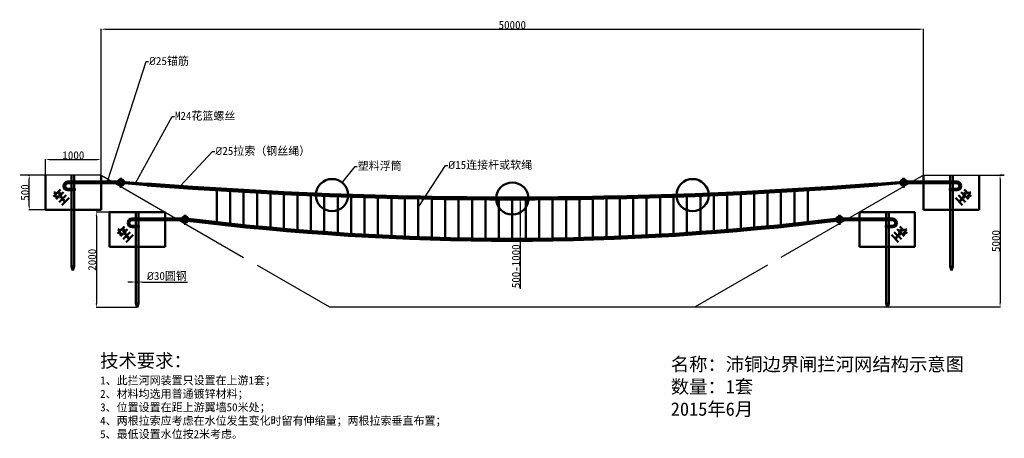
# Model space of a CAD drawing. Header units: millimetres. Extents: x 118 to 3783, y 414 to 1972.
import ezdxf
from ezdxf import colors
from ezdxf.entities.mleader import LeaderData, LeaderLine
from ezdxf.math import Vec2, Vec3

# ---------------------------------------------------------------- set-up
doc = ezdxf.new("R2010")
doc.units = ezdxf.units.MM
doc.dimstyles.new('ISO-25', dxfattribs={"dimtxt": 30, "dimasz": 15, "dimexe": 1.25, "dimexo": 0.625, "dimtad": 1, "dimdsep": 46, "dimtxsty": 'Standard', "dimcen": 2.5, "dimadec": 0, "dimazin": 0, "dimtfac": 1, "dimtmove": 0, "dimatfit": 3, "dimfxl": 1, "dimarcsym": 0})

# ---------------------------------------------------------------- blocks, each defined once
blk = doc.blocks.new('*D1')
at = {"color": 0, "lineweight": -2}
for p, q in [((534.8, 995.7), (519.8, 995.7)), ((549.8, 996.7), (549.8, 994.5)), ((549.8, 995.7), (559.8, 995.7)), ((559.8, 996.7), (559.8, 994.5)), ((574.8, 995.7), (742, 995.7))]:
    blk.add_line(p, q, dxfattribs=at)
at = {"color": 0}
for points in [[(534.8, 998.2), (534.8, 993.2), (549.8, 995.7)], [(574.8, 998.2), (574.8, 993.2), (559.8, 995.7)]]:
    blk.add_solid(points, dxfattribs=at)
at = {"layer": 'Defpoints', "color": 0}
for p in [(549.8, 997.3), (559.8, 997.3), (559.8, 995.7)]:
    blk.add_point(p, dxfattribs=at)
at = {"color": 0, "insert": (665.9, 1016.7), "char_height": 30, "attachment_point": 5}
blk.add_mtext('{\\fISOCPEUR|b0|i0|c0|p34;%%C\\fFangSong|b0|i0|c134|p49;30圆钢}', dxfattribs=at)
blk = doc.blocks.new('*D2')
at = {"color": 0, "lineweight": -2}
for p, q in [((149.9, 1393.8), (154.6, 1393.8)), ((153.4, 1279.2), (153.4, 1378.8)), ((213.6, 1264.2), (152.1, 1264.2))]:
    blk.add_line(p, q, dxfattribs=at)
at = {"color": 0}
for points in [[(150.9, 1378.8), (155.9, 1378.8), (153.4, 1393.8)], [(150.9, 1279.2), (155.9, 1279.2), (153.4, 1264.2)]]:
    blk.add_solid(points, dxfattribs=at)
at = {"layer": 'Defpoints', "color": 0}
for p in [(149.3, 1393.8), (153.4, 1393.8), (214.2, 1264.2)]:
    blk.add_point(p, dxfattribs=at)
at = {"color": 0, "insert": (137.7, 1329), "char_height": 30, "attachment_point": 5, "rotation": 90}
blk.add_mtext('500', dxfattribs=at)
blk = doc.blocks.new('*D3')
at = {"color": 0, "lineweight": -2}
for p, q in [((214.2, 1394.4), (214.2, 1453)), ((229.2, 1451.8), (406.2, 1451.8)), ((421.2, 1394.4), (421.2, 1453))]:
    blk.add_line(p, q, dxfattribs=at)
at = {"color": 0}
for points in [[(229.2, 1454.3), (229.2, 1449.3), (214.2, 1451.8)], [(406.2, 1454.3), (406.2, 1449.3), (421.2, 1451.8)]]:
    blk.add_solid(points, dxfattribs=at)
at = {"layer": 'Defpoints', "color": 0}
for p in [(421.2, 1451.8), (214.2, 1393.8), (421.2, 1393.8)]:
    blk.add_point(p, dxfattribs=at)
at = {"color": 0, "insert": (317.7, 1467.4), "char_height": 30, "attachment_point": 5}
blk.add_mtext('1000', dxfattribs=at)
blk = doc.blocks.new('*D4')
at = {"color": 0, "lineweight": -2}
for p, q in [((452.1, 1256.1), (402, 1256.1)), ((403.3, 1241.1), (403.3, 916.2)), ((554.1, 901.2), (402, 901.2))]:
    blk.add_line(p, q, dxfattribs=at)
at = {"color": 0}
for points in [[(400.8, 1241.1), (405.8, 1241.1), (403.3, 1256.1)], [(400.8, 916.2), (405.8, 916.2), (403.3, 901.2)]]:
    blk.add_solid(points, dxfattribs=at)
at = {"layer": 'Defpoints', "color": 0}
for p in [(452.8, 1256.1), (403.3, 901.2), (554.8, 901.2)]:
    blk.add_point(p, dxfattribs=at)
at = {"color": 0, "insert": (387.7, 1078.6), "char_height": 30, "attachment_point": 5, "rotation": 90}
blk.add_mtext('2000', dxfattribs=at)
blk = doc.blocks.new('*D6')
at = {"color": 0, "lineweight": -2}
for p, q in [((3782, 1393.8), (3765.7, 1393.8)), ((3766.9, 1378.8), (3766.9, 918.1)), ((2632.4, 903.1), (3768.2, 903.1))]:
    blk.add_line(p, q, dxfattribs=at)
at = {"color": 0}
for points in [[(3764.4, 1378.8), (3769.4, 1378.8), (3766.9, 1393.8)], [(3764.4, 918.1), (3769.4, 918.1), (3766.9, 903.1)]]:
    blk.add_solid(points, dxfattribs=at)
at = {"layer": 'Defpoints', "color": 0}
for p in [(3782.6, 1393.8), (2631.8, 903.1), (3766.9, 903.1)]:
    blk.add_point(p, dxfattribs=at)
at = {"color": 0, "insert": (3751.3, 1148.5), "char_height": 30, "attachment_point": 5, "rotation": 90}
blk.add_mtext('5000', dxfattribs=at)
blk = doc.blocks.new('*D7')
at = {"color": 0, "lineweight": -2}
for p, q in [((1952.5, 1306.6), (1982, 1306.6)), ((1980.8, 1291.6), (1980.8, 1168.1)), ((1950.7, 1153.1), (1982, 1153.1)), ((1980.8, 1153.1), (1980.8, 970.9))]:
    blk.add_line(p, q, dxfattribs=at)
at = {"color": 0}
for points in [[(1978.3, 1291.6), (1983.3, 1291.6), (1980.8, 1306.6)], [(1978.3, 1168.1), (1983.3, 1168.1), (1980.8, 1153.1)]]:
    blk.add_solid(points, dxfattribs=at)
at = {"layer": 'Defpoints', "color": 0}
for p in [(1951.9, 1306.6), (1950.1, 1153.1), (1980.8, 1153.1)]:
    blk.add_point(p, dxfattribs=at)
at = {"color": 0, "insert": (1965.1, 1054.5), "char_height": 30, "attachment_point": 5, "rotation": 90}
blk.add_mtext('500-1000', dxfattribs=at)

msp = doc.modelspace()

# ---------------------------------------------------------------- linework, layer by layer
at = {"color": 1}
for p, q in [((421.19, 1395.052), (421.19, 1938.157)), ((436.19, 1936.907), (3466.655, 1936.907)), ((3481.655, 1395.052), (3481.655, 1938.157))]:
    msp.add_line(p, q, dxfattribs=at)
for p, q in [((421.19, 1393.802), (120.195, 1393.802)), ((421.19, 1393.802), (951.422, 1087.673)), ((3481.655, 1393.802), (2951.422, 1087.673)), ((3481.655, 1393.802), (3782.65, 1393.802)), ((1001.422, 1058.805), (1271.038, 903.143)), ((2901.422, 1058.805), (2631.807, 903.143)), ((1271.038, 903.143), (2631.807, 903.143))]:
    msp.add_line(p, q)
at = {"lineweight": 50}
for p, q in [((214.196, 1264.188), (214.196, 1393.802)), ((311.196, 1393.802), (311.196, 1053.552)), ((321.196, 1393.802), (321.196, 1053.552)), ((421.19, 1393.802), (421.19, 1264.188)), ((3481.655, 1393.802), (3481.655, 1264.188)), ((3581.649, 1393.802), (3581.649, 1053.552)), ((3591.649, 1393.802), (3591.649, 1053.552)), ((3688.649, 1264.188), (3688.649, 1393.802)), ((297.475, 1369.604), (479.907, 1369.604)), ((297.475, 1366.604), (509.948, 1366.604)), ((297.475, 1363.604), (479.907, 1363.604)), ((494.749, 1364.61), (591.037, 1356.947)), ((494.907, 1383.302), (494.907, 1346.307)), ((495.066, 1368.598), (591.355, 1360.934)), ((3407.779, 1368.598), (3311.49, 1360.934)), ((3408.096, 1364.61), (3311.808, 1356.947)), ((3605.369, 1366.604), (3392.897, 1366.604)), ((3407.937, 1383.302), (3407.937, 1346.307)), ((3605.369, 1369.604), (3422.937, 1369.604)), ((3605.369, 1363.604), (3422.937, 1363.604)), ((269.868, 1340.777), (243.409, 1314.354)), ((249.308, 1331.524), (246.269, 1327.662)), ((246.269, 1327.662), (252.467, 1323.4)), ((252.467, 1323.4), (249.308, 1331.524)), ((280.467, 1330.163), (254.008, 1303.74)), ((263.151, 1326.768), (266.16, 1328.49)), ((264.389, 1322.15), (263.151, 1326.768)), ((267.265, 1320.489), (264.389, 1322.15)), ((291.066, 1319.549), (264.607, 1293.126)), ((266.16, 1328.49), (271.409, 1325.731)), ((271.409, 1325.731), (267.265, 1320.489)), ((297.475, 1343.316), (316.866, 1343.316)), ((297.475, 1340.316), (326.45, 1340.316)), ((297.475, 1337.316), (316.866, 1337.316)), ((316.866, 1337.316), (316.866, 1343.316)), ((851.422, 1340.801), (851.422, 1214.852)), ((901.422, 1337.76), (901.422, 1209.348)), ((951.422, 1334.861), (951.422, 1204.102)), ((1001.422, 1332.104), (1001.422, 1199.116)), ((1051.422, 1329.489), (1051.422, 1194.387)), ((1101.422, 1327.015), (1101.422, 1189.917)), ((1151.422, 1324.683), (1151.422, 1185.705)), ((1201.422, 1322.493), (1201.422, 1181.75)), ((1251.422, 1320.444), (1251.422, 1178.052)), ((2651.422, 1320.444), (2651.422, 1178.238)), ((2701.422, 1322.493), (2701.422, 1181.95)), ((2751.422, 1324.683), (2751.422, 1185.918)), ((2801.422, 1327.015), (2801.422, 1190.144)), ((2851.422, 1329.489), (2851.422, 1194.627)), ((2901.422, 1332.104), (2901.422, 1199.369)), ((2951.422, 1334.861), (2951.422, 1204.369)), ((3001.422, 1337.76), (3001.422, 1209.628)), ((3051.422, 1340.801), (3051.422, 1215.146)), ((3605.369, 1340.316), (3576.395, 1340.316)), ((3605.369, 1343.316), (3585.979, 1343.316)), ((3585.979, 1337.316), (3585.979, 1343.316)), ((3605.369, 1337.316), (3585.979, 1337.316)), ((3611.778, 1319.549), (3638.237, 1293.126)), ((3622.378, 1330.163), (3648.837, 1303.74)), ((3636.685, 1328.49), (3631.436, 1325.731)), ((3631.436, 1325.731), (3635.58, 1320.489)), ((3632.977, 1340.777), (3659.436, 1314.354)), ((3635.58, 1320.489), (3638.456, 1322.15)), ((3639.694, 1326.768), (3636.685, 1328.49)), ((3638.456, 1322.15), (3639.694, 1326.768)), ((3650.378, 1323.4), (3653.536, 1331.524)), ((3656.575, 1327.662), (3650.378, 1323.4)), ((3653.536, 1331.524), (3656.575, 1327.662)), ((269.475, 1313.868), (276.381, 1313.868)), ((270.998, 1308.485), (269.475, 1313.868)), ((276.381, 1313.868), (270.998, 1308.485)), ((301.666, 1308.936), (275.207, 1282.513)), ((1301.422, 1318.537), (1301.422, 1174.61)), ((1351.422, 1316.771), (1351.422, 1171.426)), ((1401.422, 1315.147), (1401.422, 1168.497)), ((1451.422, 1313.664), (1451.422, 1165.824)), ((1501.422, 1312.322), (1501.422, 1163.408)), ((1551.422, 1311.122), (1551.422, 1161.246)), ((1601.422, 1310.063), (1601.422, 1159.341)), ((1651.422, 1309.145), (1651.422, 1157.69)), ((1701.422, 1308.369), (1701.422, 1156.295)), ((1751.422, 1307.733), (1751.422, 1155.155)), ((1801.422, 1307.239), (1801.422, 1154.269)), ((1851.422, 1306.886), (1851.422, 1153.639)), ((1901.422, 1306.675), (1901.422, 1153.263)), ((1951.422, 1306.604), (1951.422, 1153.143)), ((1951.422, 1306.604), (1951.422, 1153.143)), ((2001.422, 1306.675), (2001.422, 1153.277)), ((2051.422, 1306.886), (2051.422, 1153.666)), ((2101.422, 1307.239), (2101.422, 1154.309)), ((2151.422, 1307.733), (2151.422, 1155.208)), ((2201.422, 1308.369), (2201.422, 1156.361)), ((2251.422, 1309.145), (2251.422, 1157.77)), ((2301.422, 1310.063), (2301.422, 1159.434)), ((2351.422, 1311.122), (2351.422, 1161.353)), ((2401.422, 1312.322), (2401.422, 1163.527)), ((2451.422, 1313.664), (2451.422, 1165.957)), ((2501.422, 1315.147), (2501.422, 1168.643)), ((2551.422, 1316.771), (2551.422, 1171.585)), ((2601.422, 1318.537), (2601.422, 1174.783)), ((3601.179, 1308.936), (3627.638, 1282.513)), ((3633.37, 1313.868), (3626.463, 1313.868)), ((3626.463, 1313.868), (3631.846, 1308.485)), ((3631.846, 1308.485), (3633.37, 1313.868)), ((421.19, 1264.188), (214.196, 1264.188)), ((452.763, 1126.451), (452.763, 1256.065)), ((452.763, 1256.065), (659.758, 1256.065)), ((549.763, 1256.065), (549.763, 915.815)), ((559.763, 1256.065), (559.763, 915.815)), ((659.758, 1256.065), (659.758, 1126.451)), ((3243.087, 1256.065), (3243.087, 1126.451)), ((3450.081, 1256.065), (3243.087, 1256.065)), ((3343.081, 1256.065), (3343.081, 915.815)), ((3353.081, 1256.065), (3353.081, 915.815)), ((3450.081, 1126.451), (3450.081, 1256.065)), ((3481.655, 1264.188), (3688.649, 1264.188)), ((536.043, 1231.867), (718.475, 1231.867)), ((536.043, 1228.867), (748.516, 1228.867)), ((536.043, 1225.867), (718.475, 1225.867)), ((733.475, 1245.565), (733.475, 1208.57)), ((3366.802, 1228.867), (3154.329, 1228.867)), ((3169.37, 1245.565), (3169.37, 1208.57)), ((3366.802, 1231.867), (3184.37, 1231.867)), ((3366.802, 1225.867), (3184.37, 1225.867)), ((508.435, 1203.04), (481.976, 1176.617)), ((487.876, 1193.787), (484.837, 1189.925)), ((484.837, 1189.925), (491.035, 1185.663)), ((491.035, 1185.663), (487.876, 1193.787)), ((519.035, 1192.426), (492.575, 1166.003)), ((501.719, 1189.031), (504.727, 1190.753)), ((502.956, 1184.413), (501.719, 1189.031)), ((505.832, 1182.752), (502.956, 1184.413)), ((529.634, 1181.812), (503.175, 1155.389)), ((504.727, 1190.753), (509.976, 1187.994)), ((509.976, 1187.994), (505.832, 1182.752)), ((508.043, 1176.131), (514.949, 1176.131)), ((509.566, 1170.748), (508.043, 1176.131)), ((514.949, 1176.131), (509.566, 1170.748)), ((536.043, 1205.579), (555.434, 1205.579)), ((536.043, 1202.579), (565.017, 1202.579)), ((536.043, 1199.579), (555.434, 1199.579)), ((555.434, 1199.579), (555.434, 1205.579)), ((3366.802, 1202.579), (3337.828, 1202.579)), ((3366.802, 1205.579), (3347.411, 1205.579)), ((3347.411, 1199.579), (3347.411, 1205.579)), ((3366.802, 1199.579), (3347.411, 1199.579)), ((3373.211, 1181.812), (3399.67, 1155.389)), ((3383.81, 1192.426), (3410.269, 1166.003)), ((3394.802, 1176.131), (3387.896, 1176.131)), ((3387.896, 1176.131), (3393.279, 1170.748)), ((3398.117, 1190.753), (3392.868, 1187.994)), ((3392.868, 1187.994), (3397.012, 1182.752)), ((3393.279, 1170.748), (3394.802, 1176.131)), ((3394.41, 1203.04), (3420.869, 1176.617)), ((3397.012, 1182.752), (3399.889, 1184.413)), ((3401.126, 1189.031), (3398.117, 1190.753)), ((3399.889, 1184.413), (3401.126, 1189.031)), ((3411.81, 1185.663), (3414.969, 1193.787)), ((3418.008, 1189.925), (3411.81, 1185.663)), ((3414.969, 1193.787), (3418.008, 1189.925)), ((540.233, 1171.199), (513.774, 1144.776)), ((3362.611, 1171.199), (3389.07, 1144.776)), ((659.758, 1126.451), (452.763, 1126.451)), ((3243.087, 1126.451), (3450.081, 1126.451)), ((316.196, 1038.942), (311.196, 1053.552)), ((311.196, 1053.552), (321.196, 1053.552)), ((321.196, 1053.552), (316.196, 1038.942)), ((3591.649, 1053.552), (3581.649, 1053.552)), ((3581.649, 1053.552), (3586.649, 1038.942)), ((3586.649, 1038.942), (3591.649, 1053.552)), ((554.763, 901.205), (549.763, 915.815)), ((549.763, 915.815), (559.763, 915.815)), ((559.763, 915.815), (554.763, 901.205)), ((3353.081, 915.815), (3343.081, 915.815)), ((3343.081, 915.815), (3348.081, 901.205)), ((3348.081, 901.205), (3353.081, 915.815))]:
    msp.add_line(p, q, dxfattribs=at)
for centre, radius in [((494.907, 1366.604), 6), ((593.425, 1358.763), 3), ((593.425, 1358.763), 2), ((1280.388, 1319.322), 60), ((1951.422, 1306.604), 60), ((2622.456, 1319.322), 60), ((3309.42, 1358.763), 3), ((3309.42, 1358.763), 2), ((3407.937, 1366.604), 6), ((254.557, 1313.868), 3), ((282.459, 1300.074), 2), ((3620.386, 1300.074), 2), ((3648.288, 1313.868), 3), ((733.475, 1228.867), 6), ((3169.37, 1228.867), 6), ((493.125, 1176.131), 3), ((3409.72, 1176.131), 3), ((521.027, 1162.337), 2), ((3381.818, 1162.337), 2)]:
    msp.add_circle(centre, radius, dxfattribs=at)
for centre, radius, start, end in [((297.475, 1353.46), 16.144, 90, 270), ((297.475, 1353.46), 13.144, 90, 270), ((297.475, 1353.46), 10.144, 90, 270), ((479.907, 1374.604), 5, 270, 331.927513), ((479.907, 1358.604), 5, 28.072487, 90), ((494.907, 1366.604), 12, 208.072487, 151.927513), ((3407.937, 1366.604), 12, 28.072487, 331.927513), ((3422.937, 1374.604), 5, 208.072487, 270), ((3422.937, 1358.604), 5, 90, 151.927513), ((3605.369, 1353.46), 16.144, 270, 90), ((3605.369, 1353.46), 13.144, 270, 90), ((3605.369, 1353.46), 10.144, 270, 90), ((536.043, 1215.723), 16.144, 90, 270), ((536.043, 1215.723), 13.144, 90, 270), ((536.043, 1215.723), 10.144, 90, 270), ((718.475, 1236.867), 5, 270, 331.927513), ((718.475, 1220.867), 5, 28.072487, 90), ((733.475, 1228.867), 12, 208.072487, 151.927513), ((3169.37, 1228.867), 12, 28.072487, 331.927513), ((3184.37, 1236.867), 5, 208.072487, 270), ((3184.37, 1220.867), 5, 90, 151.927513), ((3366.802, 1215.723), 16.144, 270, 90), ((3366.802, 1215.723), 13.144, 270, 90), ((3366.802, 1215.723), 10.144, 270, 90)]:
    msp.add_arc(centre, radius, start, end, dxfattribs=at)
at = {"lineweight": 200}
for centre, radius, start, end in [((1951.422, 19015.237), 17708.633, 265.5954457, 274.4077898), ((1950.119, 10964.753), 9811.611, 262.8769634, 277.1230366)]:
    msp.add_arc(centre, radius, start, end, dxfattribs=at)
at = {"color": 1}
for points in [[(436.19, 1939.407), (436.19, 1934.407), (421.19, 1936.907)], [(3466.655, 1939.407), (3466.655, 1934.407), (3481.655, 1936.907)]]:
    msp.add_solid(points, dxfattribs=at)

# ---------------------------------------------------------------- texts
at = {"color": 1, "insert": (1951.422, 1952.532), "char_height": 30, "attachment_point": 5}
msp.add_mtext('50000', dxfattribs=at)
at = {"color": 1, "char_height": 50, "attachment_point": 1}
for s, insert, width in [('{\\fFangSong|b0|i0|c134|p49;\\C256;技术要求：\\P\\H0.6x;1、此拦河网装置只设置在上游1套；\\H1.6667x;\\P\\H0.6x;2、材料均选用普通镀锌材料；\\P3、位置设置在距上游翼墙50米处；\\P4、两根拉索应考虑在水位发生变化时留有伸缩量；两根拉索垂直布置；\\P5、最低设置水位按2米考虑。}', (417.423, 727.926), 1891.75156), ('{\\fFangSong|b0|i0|c134|p49;\\C256;名称：沛铜边界闸拦河网结构示意图\\P数量：1套\\P2015年6月}', (2541.347, 714.809), 1235.73895)]:
    msp.add_mtext(s, dxfattribs=dict(at, insert=insert, width=width))

# ---------------------------------------------------------------- dimensions: what is measured, and where the dimension line sits
at = {"color": 1}
for base, p1, p2, text, picture, middle in [((421.19, 1451.76), (214.196, 1393.802), (421.19, 1393.802), '1000', '*D3', (317.693, 1467.385)), ((559.763, 995.719), (549.763, 997.301), (559.763, 997.301), '{\\fISOCPEUR|b0|i0|c0|p34;%%C\\fFangSong|b0|i0|c134|p49;30圆钢}', '*D1', (665.903, 1016.744))]:
    dim = msp.add_linear_dim(base=base, p1=p1, p2=p2, text=text, dimstyle='ISO-25', dxfattribs=at)
    dim.commit()
    dim.dimension.update_dxf_attribs({"geometry": picture, "text_midpoint": middle})
for base, p1, p2, text, picture, middle in [((153.365, 1393.802), (214.196, 1264.188), (149.318, 1393.802), '500', '*D2', (137.74, 1328.995)), ((3766.938, 903.143), (3782.65, 1393.802), (2631.807, 903.143), '5000', '*D6', (3751.313, 1148.472)), ((1980.753, 1153.143), (1951.922, 1306.604), (1950.119, 1153.143), '500-1000', '*D7', (1965.128, 1054.518)), ((403.29, 901.205), (452.763, 1256.065), (554.763, 901.205), '2000', '*D4', (387.665, 1078.635))]:
    dim = msp.add_linear_dim(base=base, p1=p1, p2=p2, angle=90, text=text, dimstyle='ISO-25', dxfattribs=at)
    dim.commit()
    dim.dimension.update_dxf_attribs({"geometry": picture, "text_midpoint": middle})

# ---------------------------------------------------------------- leaders
ml = msp.add_multileader_mtext('Standard', dxfattribs=at)
ml.set_content('{\\fISOCPEUR|b0|i0|c0|p34;%%C\\fFangSong|b0|i0|c134|p49;25锚筋}', color=1)
ml.set_leader_properties()
ml.build(insert=Vec2(0, 0))
ctx = ml.context
ctx.base_point, ctx.char_height, ctx.plane_origin = Vec3(597.111, 1816.265), 30, Vec3(444.936, 1369.604)
notes = []
notes.append((ctx, [(0, (1, 1, 0), (589.111, 1816.265), (1, 0), 8, [(0, [(444.936, 1369.604)], 0, [])])]))
ctx.mtext.insert, ctx.mtext.flow_direction = Vec3(599.111, 1833.579), 5
ml = msp.add_multileader_mtext('Standard', dxfattribs=at)
ml.set_content('{\\fFangSong|b0|i0|c134|p49;M24花篮螺丝}', color=1)
ml.set_leader_properties()
ml.build(insert=Vec2(0, 0))
ctx = ml.context
ctx.base_point, ctx.char_height, ctx.plane_origin = Vec3(693.907, 1611.755), 30, Vec3(547.48, 1360.413)
notes.append((ctx, [(0, (1, 1, 0), (685.907, 1611.755), (1, 0), 8, [(0, [(547.48, 1360.413)], 0, [])])]))
ctx.mtext.insert, ctx.mtext.flow_direction = Vec3(695.907, 1629.413), 5
ml = msp.add_multileader_mtext('Standard', dxfattribs=at)
ml.set_content('{\\fISOCPEUR|b0|i0|c0|p34;%%C\\fFangSong|b0|i0|c134|p49;25拉索（钢丝绳）}', color=1)
ml.set_leader_properties()
ml.build(insert=Vec2(0, 0))
ctx = ml.context
ctx.base_point, ctx.char_height, ctx.plane_origin = Vec3(844.112, 1481.485), 30, Vec3(712.564, 1349.991)
notes.append((ctx, [(0, (1, 1, 0), (836.112, 1481.485), (1, 0), 8, [(0, [(712.564, 1349.991)], 0, [])])]))
ctx.mtext.insert, ctx.mtext.flow_direction = Vec3(846.112, 1498.8), 5
ml = msp.add_multileader_mtext('Standard', dxfattribs=at)
ml.set_content('{\\fFangSong|b0|i0|c134|p49;塑料浮筒}', color=1)
ml.set_leader_properties()
ml.build(insert=Vec2(0, 0))
ctx = ml.context
ctx.base_point, ctx.char_height, ctx.plane_origin = Vec3(1374.213, 1425.547), 30, Vec3(1318.652, 1365.538)
notes.append((ctx, [(0, (1, 1, 0), (1366.213, 1425.547), (1, 0), 8, [(0, [(1318.652, 1365.538)], 0, [])])]))
ctx.mtext.insert, ctx.mtext.flow_direction = Vec3(1376.213, 1443.204), 5
ml = msp.add_multileader_mtext('Standard', dxfattribs=at)
ml.set_content('{\\fISOCPEUR|b0|i0|c0|p34;%%C\\fFangSong|b0|i0|c134|p49;15连接杆或软绳}', color=1)
ml.set_leader_properties()
ml.build(insert=Vec2(0, 0))
ctx = ml.context
ctx.base_point, ctx.char_height, ctx.plane_origin = Vec3(1710.939, 1429.461), 30, Vec3(1601.422, 1273.8)
notes.append((ctx, [(0, (1, 1, 0), (1702.939, 1429.461), (1, 0), 8, [(0, [(1601.422, 1273.8)], 0, [])])]))
ctx.mtext.insert, ctx.mtext.flow_direction = Vec3(1712.939, 1446.861), 5
for ctx, leaders in notes:
    for number, flags, end, landing, length, lines in leaders:
        leader = LeaderData()
        leader.index, (leader.has_last_leader_line, leader.has_dogleg_vector, leader.attachment_direction) = number, flags
        leader.last_leader_point, leader.dogleg_vector, leader.dogleg_length = Vec3(end), Vec3(landing), length
        for number, points, colour, breaks in lines:
            line = LeaderLine()
            line.index, line.vertices, line.color, line.breaks = number, Vec3.list(points), colors.encode_raw_color(colour), breaks
            leader.lines.append(line)
        ctx.leaders.append(leader)

doc.saveas('drawing.dxf')
